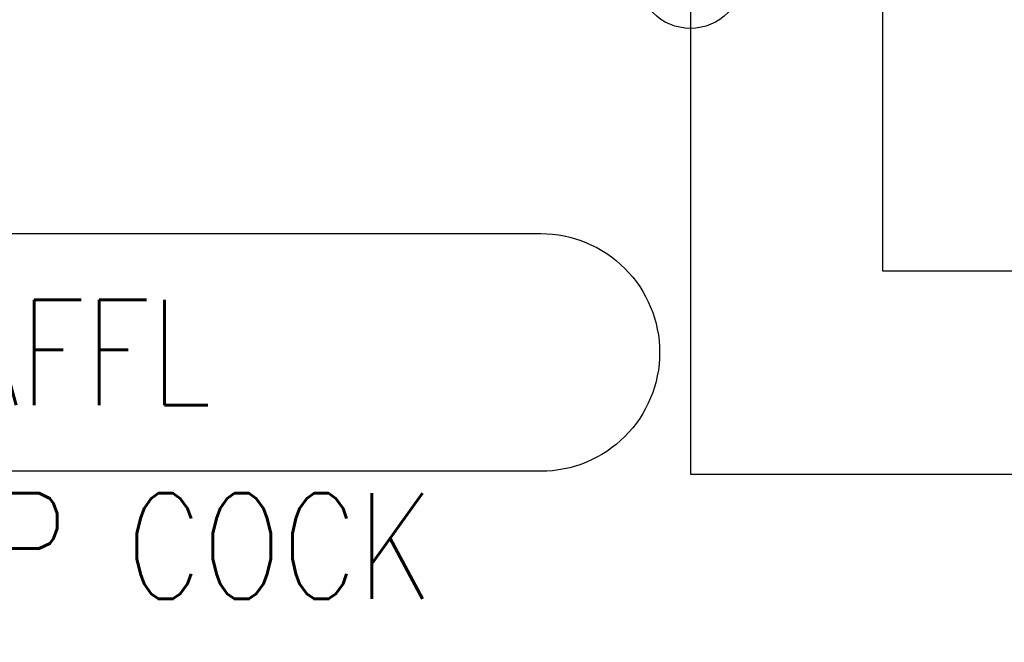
# Model space of a CAD drawing. Extents: x -750 to 58062, y -2404 to 18333.
# Tile 52 of 91: x 16680 to 18080, y 10210 to 11094. Entities that reach past the tile are written whole.
import ezdxf
from ezdxf.enums import TextEntityAlignment as Align

# ---------------------------------------------------------------- set-up
doc = ezdxf.new("R2010")
doc.units = 0
doc.header["$MEASUREMENT"] = 0
doc.layers.add('PLUMBING-DW-TR-LVL-TAG', color=7, linetype='Continuous')
doc.layers.add('TAG', color=7, linetype='Continuous')
doc.styles.add('ROMANS-100', font='romans.shx', dxfattribs={"width": 0.8})
doc.styles.get("Standard").update_dxf_attribs({"font": 'arial.ttf', "width": 0.8})
doc.dimstyles.new('CLOSSED FILLED-ROMANS-100', dxfattribs={"dimtxt": 100, "dimasz": 100, "dimexe": 50, "dimexo": 50, "dimgap": 50, "dimtad": 1, "dimdec": 0, "dimzin": 0, "dimdsep": 46, "dimtxsty": 'ROMANS-100', "dimcen": 0.09, "dimclrd": 256, "dimclre": 256, "dimclrt": 256, "dimadec": 0, "dimazin": 0, "dimtfac": 1, "dimtdec": 0, "dimtofl": 0, "dimtmove": 0, "dimatfit": 3, "dimfxl": 1, "dimtolj": 1, "dimtzin": 0, "dimarcsym": 0})

# ---------------------------------------------------------------- blocks, each defined once
blk = doc.blocks.new('PLUMB-WS-WS-TAG')
at = {"layer": 'PLUMBING-DW-TR-LVL-TAG'}
blk.add_lwpolyline([(112.5, 112.5), (1687.5, 112.5, -0.414214), (1800, 0, -0.414214), (1687.5, -112.5), (112.5, -112.5, -0.414214), (0, 0), (0, 0, -0.414214)], format="xyb", close=True, dxfattribs=at)
at = {"layer": 'PLUMBING-DW-TR-LVL-TAG', "char_height": 100, "attachment_point": 4}
for s, width, insert in [('{\\Fromans|c0;MM AFFL}', 662.9048, (912.5, 0)), ('{\\Fromans|c0;mm %%C C/W STOP COCK}', 1987.1521, (300, -200))]:
    blk.add_mtext_dynamic_manual_height_columns(s, width=width, gutter_width=3324.74, heights=[0], dxfattribs=dict(at, insert=insert))
at = {"layer": 'PLUMBING-DW-TR-LVL-TAG', "style": 'ROMANS-100'}
for tag, p in [('PLUM-DR-EQP', (0, 200)), ('PLUM-DR-PSIZE', (0, -200))]:
    blk.add_attdef(tag, text='', height=100, dxfattribs=at).set_placement(p, align=Align.MIDDLE_LEFT)
blk.add_attdef('PLUM-PIPE-LVL', text='', height=100, dxfattribs=at).set_placement((512.5, 0), align=Align.MIDDLE_CENTER)

msp = doc.modelspace()

# ---------------------------------------------------------------- block references
at = {"layer": 'TAG', "xscale": 1.5, "yscale": 1.5, "zscale": 1.5}
msp.add_blockref('PLUMB-WS-WS-TAG', (14889.9, 10621.3), dxfattribs=at)

# ---------------------------------------------------------------- leaders
at = {"layer": 'TAG'}
for points in [[(17906.8, 11263.2, 18850.2), (17906.8, 10737.1, 18850.2), (18304.9, 10737.1, 18850.2)], [(17633.7, 11156.6, 9425.1), (17633.7, 10448.3, 9425.1), (18304.9, 10448.3, 9425.1)]]:
    msp.add_leader(points, dimstyle='CLOSSED FILLED-ROMANS-100', override={"dimasz": 150, "dimtad": 0, "dimldrblk": 'DotBlank'}, dxfattribs=at)

doc.saveas('drawing.dxf')
